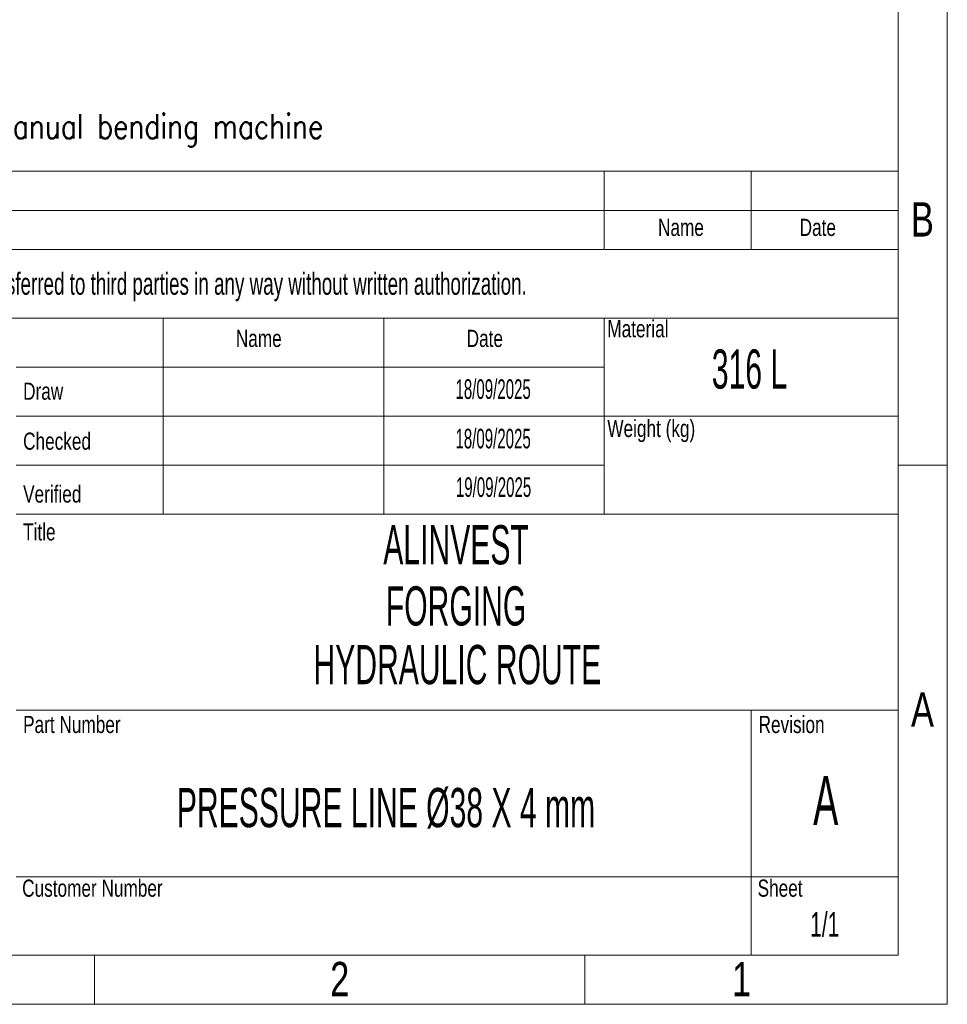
# Model space of a CAD drawing. Header units: millimetres. Extents: x 0 to 2258, y 0 to 438.
# Tile 37 of 39: x 2160 to 2258, y 14 to 118. Entities that reach past the tile are written whole.
import ezdxf

# ---------------------------------------------------------------- set-up
doc = ezdxf.new("R2010")
doc.units = ezdxf.units.MM
doc.header["$LTSCALE"] = 0.25
doc.layers.add('SLD-0', color=179, linetype='Continuous')
doc.styles.add('AdskIsoMetric', font='romans.shx', dxfattribs={"width": 0.8, "height": 2.5})
doc.styles.add('SLDTEXTSTYLE1', font='TXT', dxfattribs={"width": 0.574367})
doc.styles.add('SLDTEXTSTYLE2', font='TXT', dxfattribs={"width": 0.638186})
doc.styles.add('SLDTEXTSTYLE3', font='TXT', dxfattribs={"width": 0.75})

# ---------------------------------------------------------------- blocks, each defined once
blk = doc.blocks.new('cajetin')
at = {"color": 7, "linetype": 'Continuous', "lineweight": 18}
for p, q in [((861, 615), (861, 0)), ((853.5, 607.5), (853.5, 7.5)), ((853.5, 82.5), (861, 82.5)), ((853.5, 7.5), (7.5, 7.5)), ((730.5, 7.5), (730.5, 0)), ((805.5, 7.5), (805.5, 0)), ((861, 0), (0, 0))]:
    blk.add_line(p, q, dxfattribs=at)
at = {"color": 7, "linetype": 'Continuous', "lineweight": 0, "char_height": 5.25, "attachment_point": 2, "style": 'SLDTEXTSTYLE3'}
for s, insert in [('B', (857.19, 122.74)), ('A', (857.2, 47.74)), ('2', (768.01, 6.49)), ('1', (829.51, 6.49))]:
    blk.add_mtext(s, dxfattribs=dict(at, insert=insert))

msp = doc.modelspace()

# ---------------------------------------------------------------- linework, layer by layer
at = {"color": 7, "linetype": 'Continuous', "lineweight": 18}
for p, q in [((2066.375, 101.879), (2252.647, 101.879)), ((2221.602, 101.879), (2221.602, 93.6)), ((2237.124, 101.879), (2237.124, 93.6)), ((2252.647, 101.879), (2252.647, 19.092)), ((2066.375, 97.74), (2252.647, 97.74)), ((2066.375, 93.6), (2252.647, 93.6)), ((2066.375, 86.356), (2252.647, 86.356)), ((2175.034, 86.356), (2175.034, 65.66)), ((2198.318, 86.356), (2198.318, 65.66)), ((2221.602, 86.356), (2221.602, 81.182)), ((2221.602, 81.182), (2159.511, 81.182)), ((2221.602, 81.182), (2221.602, 76.008)), ((2221.602, 76.008), (2159.511, 76.008)), ((2221.602, 76.008), (2221.602, 70.834)), ((2221.602, 76.008), (2252.647, 76.008)), ((2221.602, 70.834), (2159.511, 70.834)), ((2221.602, 70.834), (2221.602, 65.66)), ((2159.511, 65.66), (2175.034, 65.66)), ((2175.034, 65.66), (2198.318, 65.66)), ((2198.318, 65.66), (2221.602, 65.66)), ((2221.602, 65.66), (2252.647, 65.66)), ((2159.511, 44.963), (2252.647, 44.963)), ((2237.124, 44.963), (2237.124, 19.092)), ((2159.511, 27.37), (2252.647, 27.37)), ((2066.375, 19.092), (2252.647, 19.092))]:
    msp.add_line(p, q, dxfattribs=at)

# ---------------------------------------------------------------- block references
at = {"xscale": 0.689895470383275, "yscale": 0.689895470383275, "zscale": 0.689895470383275}
msp.add_blockref('cajetin', (1663.821, 13.917), dxfattribs=at)

# ---------------------------------------------------------------- texts
at = {"insert": (2069.925, 107.909), "char_height": 2.59725, "attachment_point": 1, "style": 'AdskIsoMetric'}
msp.add_mtext_dynamic_manual_height_columns('**The elbows will be manufactured from bent pipes using a manual bending machine', width=4135.89111, gutter_width=12.986, heights=[0], dxfattribs=at)
at = {"color": 7, "linetype": 'Continuous', "lineweight": 0}
for s, insert, char_height, attachment_point, style in [('Name', (2229.696, 96.846), 1.811, 2, 'SLDTEXTSTYLE3'), ('Date', (2244.147, 96.846), 1.811, 2, 'SLDTEXTSTYLE3'), ('Material', (2221.922, 86.146), 1.811, 1, 'SLDTEXTSTYLE3'), ('Name', (2182.696, 85.127), 1.811, 1, 'SLDTEXTSTYLE3'), ('Date', (2207.069, 85.127), 1.811, 1, 'SLDTEXTSTYLE3'), ('316 L', (2236.935, 83.057), 4.1394, 2, 'SLDTEXTSTYLE1'), ('Draw', (2160.235, 79.552), 1.811, 1, 'SLDTEXTSTYLE3'), ('Weight (kg)', (2221.922, 75.618), 1.81098, 1, 'SLDTEXTSTYLE3'), ('Checked', (2160.235, 74.277), 1.811, 1, 'SLDTEXTSTYLE3'), ('Verified', (2160.235, 68.698), 1.811, 1, 'SLDTEXTSTYLE3'), ('Title', (2160.235, 64.702), 1.811, 1, 'SLDTEXTSTYLE3'), ('ALINVEST', (2205.951, 64.503), 4.1394, 2, 'SLDTEXTSTYLE1'), ('FORGING ', (2205.951, 58.044), 4.1394, 2, 'SLDTEXTSTYLE1'), ('Part Number', (2160.235, 44.367), 1.81098, 1, 'SLDTEXTSTYLE3'), ('Revision', (2237.894, 44.367), 1.811, 1, 'SLDTEXTSTYLE3'), ('Customer Number', (2160.135, 27.085), 1.81098, 1, 'SLDTEXTSTYLE3'), ('Sheet', (2237.793, 27.085), 1.811, 1, 'SLDTEXTSTYLE3')]:
    msp.add_mtext(s, dxfattribs=dict(at, insert=insert, char_height=char_height, attachment_point=attachment_point, style=style))
at = {"layer": 'SLD-0', "color": 7, "attachment_point": 2}
for s, insert, char_height, style in [('This drawing is property of INSERTEC. Must not be copier or transferred to third parties in any way without written authorization.', (2157.096, 91.159), 2.328397, 'SLDTEXTSTYLE2'), ('18/09/2025', (2209.865, 79.901), 2.0697, 'SLDTEXTSTYLE1'), ('18/09/2025', (2209.864, 74.68), 2.0697, 'SLDTEXTSTYLE1'), ('19/09/2025', (2209.911, 69.553), 2.0697, 'SLDTEXTSTYLE1'), ('HYDRAULIC ROUTE', (2206.085, 51.855), 4.13937, 'SLDTEXTSTYLE1'), ('A', (2244.984, 38.034), 5.174, 'SLDTEXTSTYLE1'), ('1/1', (2244.88, 23.647), 2.5871, 'SLDTEXTSTYLE2')]:
    msp.add_mtext(s, dxfattribs=dict(at, insert=insert, char_height=char_height, style=style))
at = {"layer": 'SLD-0', "color": 7, "insert": (2198.553, 36.756), "char_height": 4.13937, "width": 92.01308, "attachment_point": 2, "style": 'SLDTEXTSTYLE1'}
msp.add_mtext('PRESSURE LINE Ø38 X 4 mm', dxfattribs=at)

doc.saveas('drawing.dxf')
